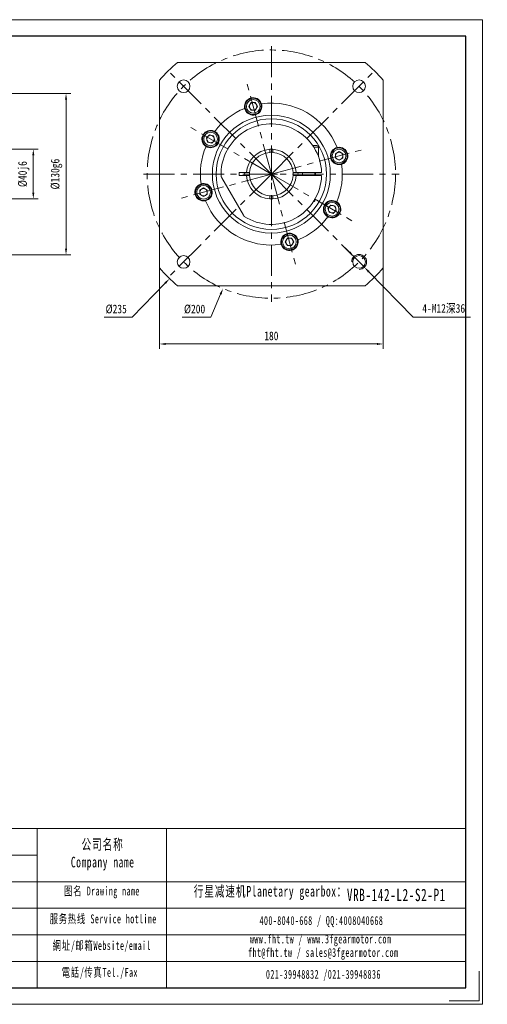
# Model space of a CAD drawing. Header units: millimetres. Extents: x -24 to 1101, y -76 to 717.
# Tile 5 of 5: x 725 to 1101, y -76 to 717. Entities that reach past the tile are written whole.
import ezdxf

# ---------------------------------------------------------------- set-up
doc = ezdxf.new("R2010")
doc.units = ezdxf.units.MM
doc.header["$LTSCALE"] = 20
doc.linetypes.add('CENTER', pattern=[2, 1.25, -0.25, 0.25, -0.25])
doc.layers.get('0').update_dxf_attribs({"lineweight": 18})
for name, color, linetype, lineweight in [('2细线层', 4, 'Continuous', 18), ('3中心线层', 1, 'CENTER', 18), ('图框_外框线', 7, 'Continuous', 18)]:
    doc.layers.add(name, color=color, linetype=linetype, lineweight=lineweight)
doc.styles.add('TH_GBDIM', font='txt', dxfattribs={"width": 0.8})
doc.styles.add('标准', font='txt', dxfattribs={"width": 0.667})
doc.dimstyles.new('TH_GBDIM', dxfattribs={"dimscale": 2, "dimtxt": 3.5, "dimasz": 2.5, "dimexe": 2, "dimexo": 0, "dimgap": 1.5, "dimtad": 1, "dimdec": 1, "dimdsep": 46, "dimtxsty": 'TH_GBDIM', "dimcen": 2.5, "dimdle": 5, "dimclrd": 4, "dimclre": 4, "dimclrt": 3, "dimadec": 0, "dimazin": 0, "dimtfac": 0.714286, "dimtdec": 1, "dimtmove": 0, "dimatfit": 3, "dimfxl": 1, "dimtolj": 1, "dimarcsym": 0})

# ---------------------------------------------------------------- blocks, each defined once
blk = doc.blocks.new('*X11')
at = {"transparency": 16777216}
for points in [[(991.12, 530.83), (989.93, 529.67), (994.01, 526.67)], [(1006.48, 515.08), (1005.28, 513.92), (1002.39, 518.08)]]:
    blk.add_hatch(color=4, dxfattribs=at).paths.add_polyline_path(points, flags=0)
at = {"color": 4, "transparency": 16777216}
for p, q in [((990.52, 530.25), (987.03, 533.83)), ((994.01, 526.67), (1002.39, 518.08)), ((1041.65, 477.81), (1005.88, 514.5)), ((1087.93, 477.81), (1041.65, 477.81))]:
    blk.add_line(p, q, dxfattribs=at)
at = {"color": 3, "transparency": 16777216, "insert": (1066.29, 484.58), "char_height": 7, "width": 70.2489, "attachment_point": 5, "style": 'TH_GBDIM'}
blk.add_mtext('4-M12深36', dxfattribs=at)
blk = doc.blocks.new('*X12')
at = {"transparency": 16777216}
blk.add_hatch(color=4, dxfattribs=at).paths.add_polyline_path([(841.45, 505.88), (842.65, 504.72), (845.54, 508.89)], flags=0)
at = {"color": 4, "transparency": 16777216}
for p, q in [((927.49, 588.09), (927.49, 598.09)), ((922.49, 593.09), (932.49, 593.09)), ((815.28, 477.81), (842.05, 505.3)), ((792.82, 477.81), (815.28, 477.81))]:
    blk.add_line(p, q, dxfattribs=at)
at = {"color": 3, "transparency": 16777216, "insert": (802.55, 484.31), "char_height": 7, "width": 30.5511, "attachment_point": 5, "style": 'TH_GBDIM'}
blk.add_mtext('%%C235', dxfattribs=at)
blk = doc.blocks.new('*X13')
at = {"transparency": 16777216}
for points in [[(842.49, 457.09), (842.49, 455.43), (837.49, 456.26)], [(1012.49, 457.09), (1012.49, 455.43), (1017.49, 456.26)]]:
    blk.add_hatch(color=4, dxfattribs=at).paths.add_polyline_path(points, flags=0)
at = {"color": 4, "transparency": 16777216}
for p, q in [((837.49, 517.55), (837.49, 452.26)), ((1017.49, 517.55), (1017.49, 452.26)), ((842.49, 456.26), (1012.49, 456.26))]:
    blk.add_line(p, q, dxfattribs=at)
at = {"color": 3, "transparency": 16777216, "insert": (927.49, 462.76), "char_height": 7, "width": 21.28, "attachment_point": 5, "style": 'TH_GBDIM'}
blk.add_mtext('180', dxfattribs=at)
blk = doc.blocks.new('*X14')
at = {"transparency": 16777216}
blk.add_hatch(color=4, dxfattribs=at).paths.add_polyline_path([(885.88, 496.68), (887.41, 496.03), (888.59, 500.96)], flags=0)
at = {"color": 4, "transparency": 16777216}
for p, q in [((927.49, 588.09), (927.49, 598.09)), ((922.49, 593.09), (932.49, 593.09)), ((878.81, 477.81), (886.65, 496.36)), ((855.55, 477.81), (878.81, 477.81))]:
    blk.add_line(p, q, dxfattribs=at)
at = {"color": 3, "transparency": 16777216, "insert": (865.68, 484.31), "char_height": 7, "width": 30.7378, "attachment_point": 5, "style": 'TH_GBDIM'}
blk.add_mtext('%%C200', dxfattribs=at)
blk = doc.blocks.new('*X19')
at = {"transparency": 16777216}
for points in [[(734.96, 608.09), (736.63, 608.09), (735.79, 613.09)], [(734.96, 578.09), (736.63, 578.09), (735.79, 573.09)]]:
    blk.add_hatch(color=4, dxfattribs=at).paths.add_polyline_path(points, flags=0)
at = {"color": 4, "transparency": 16777216}
for p, q in [((706.53, 613.09), (739.79, 613.09)), ((735.79, 578.09), (735.79, 608.09)), ((706.53, 573.09), (739.79, 573.09))]:
    blk.add_line(p, q, dxfattribs=at)
at = {"color": 3, "transparency": 16777216, "insert": (728.13, 593.09), "char_height": 7, "width": 38.64, "attachment_point": 5, "rotation": 90, "style": 'TH_GBDIM'}
blk.add_mtext('%%C40j6', dxfattribs=at)
blk = doc.blocks.new('*X20')
at = {"transparency": 16777216}
for points in [[(761.3, 653.09), (762.97, 653.09), (762.14, 658.09)], [(761.3, 533.09), (762.97, 533.09), (762.14, 528.09)]]:
    blk.add_hatch(color=4, dxfattribs=at).paths.add_polyline_path(points, flags=0)
at = {"color": 4, "transparency": 16777216}
for p, q in [((625.73, 658.09), (766.14, 658.09)), ((762.14, 533.09), (762.14, 653.09)), ((625.73, 528.09), (766.14, 528.09))]:
    blk.add_line(p, q, dxfattribs=at)
at = {"color": 3, "transparency": 16777216, "insert": (754.47, 593.09), "char_height": 7, "width": 46.6044, "attachment_point": 5, "rotation": 90, "style": 'TH_GBDIM'}
blk.add_mtext('%%C130g6', dxfattribs=at)

msp = doc.modelspace()

# ---------------------------------------------------------------- linework, layer by layer
at = {"color": 7, "linetype": 'Continuous', "lineweight": 15}
for p, q in [((1003.03, 683.09), (851.95, 683.09)), ((837.49, 668.63), (837.49, 517.55)), ((1017.49, 517.55), (1017.49, 668.63)), ((911.13, 650.66), (909.4, 647.66)), ((914.6, 650.66), (911.13, 650.66)), ((916.33, 647.66), (914.6, 650.66)), ((909.4, 647.66), (911.13, 644.66)), ((911.13, 644.66), (914.6, 644.66)), ((914.6, 644.66), (916.33, 647.66)), ((877.66, 624.68), (875.21, 622.23)), ((875.21, 622.23), (876.11, 618.89)), ((876.11, 618.89), (879.46, 617.99)), ((881.01, 623.79), (877.66, 624.68)), ((879.46, 617.99), (881.91, 620.44)), ((881.91, 620.44), (881.01, 623.79)), ((926.24, 613.05), (926.24, 612.55)), ((926.24, 611.12), (926.24, 612.55)), ((926.24, 611.12), (926.24, 610.54)), ((928.74, 613.05), (928.74, 612.55)), ((928.74, 612.55), (928.74, 611.12)), ((928.74, 611.12), (928.74, 610.54)), ((964.24, 616.09), (960.83, 616.09)), ((961.65, 614.84), (965.49, 614.84)), ((965.49, 614.84), (965.49, 607.1)), ((982.06, 611.17), (979.06, 609.44)), ((985.06, 609.44), (982.06, 611.17)), ((979.06, 609.44), (979.06, 605.98)), ((979.06, 605.98), (982.06, 604.25)), ((982.06, 604.25), (985.06, 605.98)), ((985.06, 605.98), (985.06, 609.44)), ((887.6, 590.19), (905.03, 559.99)), ((901.49, 591.84), (901.49, 594.34)), ((901.49, 594.34), (906.53, 594.34)), ((906.53, 591.84), (901.49, 591.84)), ((908.03, 594.34), (909.46, 594.34)), ((909.46, 591.84), (908.03, 591.84)), ((945.52, 594.34), (946.95, 594.34)), ((946.95, 591.84), (945.52, 591.84)), ((948.45, 594.34), (967.47, 594.34)), ((967.47, 591.84), (948.45, 591.84)), ((952.49, 594.34), (952.49, 591.84)), ((962.49, 594.34), (962.49, 591.84)), ((872.92, 581.93), (869.92, 580.2)), ((869.92, 580.2), (869.92, 576.73)), ((875.92, 580.2), (872.92, 581.93)), ((875.92, 576.73), (875.92, 580.2)), ((869.92, 576.73), (872.92, 575)), ((872.92, 575), (875.92, 576.73)), ((926.24, 575.63), (926.24, 575.05)), ((926.24, 573.63), (926.24, 575.05)), ((926.24, 573.63), (926.24, 573.13)), ((928.74, 575.63), (928.74, 575.05)), ((928.74, 575.05), (928.74, 573.63)), ((928.74, 573.63), (928.74, 573.13)), ((961.49, 571.09), (962.09, 571.09)), ((962.49, 571.49), (961.75, 571.49)), ((962.49, 572.71), (962.49, 571.49)), ((975.52, 568.18), (973.07, 565.73)), ((973.07, 565.73), (973.97, 562.39)), ((978.87, 567.29), (975.52, 568.18)), ((977.32, 561.49), (979.77, 563.94)), ((979.77, 563.94), (978.87, 567.29)), ((973.97, 562.39), (977.32, 561.49)), ((940.38, 541.51), (938.65, 538.51)), ((943.85, 541.51), (940.38, 541.51)), ((945.58, 538.51), (943.85, 541.51)), ((938.65, 538.51), (940.38, 535.51)), ((940.38, 535.51), (943.85, 535.51)), ((943.85, 535.51), (945.58, 538.51)), ((851.95, 503.09), (1003.03, 503.09))]:
    msp.add_line(p, q, dxfattribs=at)
for points in [[(926.24, 613.05), (927.49, 613.09), (928.74, 613.05)], [(962.97, 591.84), (962.99, 593.09), (962.97, 594.34)], [(928.74, 573.13), (927.49, 573.09), (926.24, 573.13)]]:
    msp.add_lwpolyline(points, dxfattribs=at)
for centre, radius in [((856.78, 663.8), 5.1), ((998.2, 663.8), 5.1), ((912.87, 647.66), 6.5), ((912.87, 647.66), 5.5), ((927.49, 593.09), 47.5), ((927.49, 593.09), 44.5), ((878.56, 621.34), 6.5), ((878.56, 621.34), 5.5), ((982.06, 607.71), 6.5), ((982.06, 607.71), 5.5), ((872.92, 578.46), 6.5), ((872.92, 578.46), 5.5), ((976.42, 564.84), 6.5), ((976.42, 564.84), 5.5), ((942.11, 538.51), 6.5), ((942.11, 538.51), 5.5), ((856.78, 522.38), 5.1), ((998.2, 522.38), 5.1)]:
    msp.add_circle(centre, radius, dxfattribs=at)
for centre, radius, start, end in [((927.49, 593.09), 117.5, 130.00775, 139.99225), ((927.49, 593.09), 117.5, 40.00775, 49.99225), ((912.87, 647.66), 7, 20.97017, 189.02983), ((912.87, 647.66), 3, 90, 150), ((912.87, 647.66), 3, 30, 90), ((927.49, 593.09), 57.15, 112.03203, 142.96797), ((912.87, 647.66), 7, 193.19807, 202.64642), ((912.87, 647.66), 7, 202.64642, 7.35358), ((912.87, 647.66), 3, 150, 210), ((912.87, 647.66), 3, 210, 270), ((912.87, 647.66), 3, 270, 330), ((912.87, 647.66), 3, 330, 30), ((927.49, 593.09), 57.15, 22.03203, 97.96797), ((912.87, 647.66), 7, 7.35358, 16.80193), ((878.56, 621.34), 7, 65.97017, 234.02983), ((878.56, 621.34), 7, 247.64642, 52.35358), ((878.56, 621.34), 7, 52.35358, 61.80193), ((927.49, 593.09), 40.5, 1.76867, 182.73396), ((878.56, 621.34), 3, 135, 195), ((878.56, 621.34), 3, 195, 255), ((878.56, 621.34), 3, 75, 135), ((878.56, 621.34), 3, 255, 315), ((878.56, 621.34), 3, 15, 75), ((878.56, 621.34), 3, 315, 15), ((927.49, 593.09), 57.15, 157.03203, 187.96797), ((878.56, 621.34), 7, 238.19807, 247.64642), ((927.49, 593.09), 20, 93.58332, 176.41668), ((927.49, 593.09), 17.6, 85.92727, 94.07273), ((927.49, 593.09), 20, 3.58332, 86.41668), ((964.24, 614.84), 1.25, 0, 90), ((982.06, 607.71), 7, 112.64642, 277.35358), ((982.06, 607.71), 7, 103.19807, 112.64642), ((982.06, 607.71), 3, 60, 120), ((982.06, 607.71), 7, 290.97017, 99.02983), ((927.49, 593.09), 17.5, 94.09604, 175.90396), ((927.49, 593.09), 17.5, 4.09604, 85.90396), ((982.06, 607.71), 3, 120, 180), ((982.06, 607.71), 3, 180, 240), ((982.06, 607.71), 3, 240, 300), ((982.06, 607.71), 3, 0, 60), ((982.06, 607.71), 3, 300, 0), ((927.49, 593.09), 57.15, 337.03203, 7.96797), ((982.06, 607.71), 7, 277.35358, 286.80193), ((927.49, 593.09), 40.5, 237.26604, 358.23133), ((927.49, 593.09), 21.5, 176.66697, 183.33303), ((927.49, 593.09), 20, 183.58332, 266.41668), ((927.49, 593.09), 17.6, 175.92727, 184.07273), ((927.49, 593.09), 17.5, 184.09604, 265.90396), ((927.49, 593.09), 17.5, 274.09604, 355.90396), ((927.49, 593.09), 20, 273.58332, 356.41668), ((927.49, 593.09), 17.6, 355.92727, 4.07273), ((927.49, 593.09), 21.5, 356.66697, 3.33303), ((872.92, 578.46), 7, 110.97017, 279.02983), ((872.92, 578.46), 3, 120, 180), ((872.92, 578.46), 7, 97.35358, 106.80193), ((872.92, 578.46), 3, 60, 120), ((872.92, 578.46), 7, 292.64642, 97.35358), ((872.92, 578.46), 3, 360, 60), ((872.92, 578.46), 3, 180, 240), ((872.92, 578.46), 3, 240, 300), ((872.92, 578.46), 3, 300, 360), ((872.92, 578.46), 7, 283.19807, 292.64642), ((927.49, 593.09), 57.15, 202.03203, 277.96797), ((927.49, 593.09), 17.6, 265.92727, 274.07273), ((976.42, 564.84), 7, 67.64642, 232.35358), ((976.42, 564.84), 7, 58.19807, 67.64642), ((976.42, 564.84), 3, 135, 195), ((976.42, 564.84), 3, 195, 255), ((976.42, 564.84), 7, 245.97017, 54.02983), ((976.42, 564.84), 3, 75, 135), ((976.42, 564.84), 3, 15, 75), ((976.42, 564.84), 3, 315, 15), ((927.49, 593.09), 57.15, 292.03203, 322.96797), ((976.42, 564.84), 7, 232.35358, 241.80193), ((976.42, 564.84), 3, 255, 315), ((942.11, 538.51), 7, 22.64642, 187.35358), ((942.11, 538.51), 7, 200.97017, 9.02983), ((942.11, 538.51), 3, 150, 210), ((942.11, 538.51), 3, 90, 150), ((942.11, 538.51), 3, 30, 90), ((942.11, 538.51), 3, 330, 30), ((942.11, 538.51), 7, 13.19807, 22.64642), ((942.11, 538.51), 7, 187.35358, 196.80193), ((942.11, 538.51), 3, 210, 270), ((942.11, 538.51), 3, 270, 330), ((927.49, 593.09), 117.5, 220.00775, 229.99225), ((927.49, 593.09), 117.5, 310.00775, 319.99225)]:
    msp.add_arc(centre, radius, start, end, dxfattribs=at)
for points in [[(906.05, 646.06), (905.95, 646.56)], [(919.4, 650.17), (919.57, 649.69)], [(881.41, 627.73), (881.87, 627.51)], [(874.87, 615.39), (874.45, 615.67)], [(980.47, 614.53), (980.97, 614.62)], [(984.57, 601.17), (984.09, 601.01)], [(887.04, 591.16), (887.6, 590.19)], [(906.53, 594.34), (907.53, 594.34)], [(907.53, 591.84), (906.53, 591.84)], [(907.53, 594.34), (908.03, 594.34)], [(908.03, 591.84), (907.53, 591.84)], [(909.46, 594.34), (910.03, 594.34)], [(910.03, 591.84), (909.46, 591.84)], [(944.95, 594.34), (945.52, 594.34)], [(945.52, 591.84), (944.95, 591.84)], [(946.95, 594.34), (947.45, 594.34)], [(947.45, 591.84), (946.95, 591.84)], [(947.45, 594.34), (948.45, 594.34)], [(948.45, 591.84), (947.45, 591.84)], [(967.47, 594.34), (967.97, 594.34)], [(967.97, 591.84), (967.47, 591.84)], [(870.41, 585), (870.89, 585.16)], [(874.51, 571.65), (874.01, 571.55)], [(962.49, 571.49), (962.09, 571.09)], [(980.11, 570.79), (980.53, 570.5)], [(905.03, 559.99), (905.59, 559.02)], [(973.57, 558.44), (973.11, 558.67)], [(948.93, 540.11), (949.03, 539.61)], [(935.58, 536.01), (935.41, 536.49)]]:
    msp.add_open_spline(points, degree=1, dxfattribs=at)
at = {"layer": '2细线层'}
msp.add_arc((998.2, 522.38), 6, 270, 180, dxfattribs=at)
at = {"layer": '3中心线层'}
for p, q in [((927.49, 696.09), (927.49, 490.09)), ((927.49, 593.09), (844.76, 675.82)), ((927.49, 593.09), (1010.22, 675.82)), ((927.49, 593.09), (907.57, 667.44)), ((927.49, 593.09), (860.83, 631.57)), ((927.49, 593.09), (1001.84, 613.01)), ((824.49, 593.09), (1030.49, 593.09)), ((927.49, 593.09), (844.76, 510.36)), ((927.49, 593.09), (853.14, 573.17)), ((927.49, 593.09), (1010.22, 510.36)), ((927.49, 593.09), (947.41, 518.74)), ((927.49, 593.09), (994.15, 554.6))]:
    msp.add_line(p, q, dxfattribs=at)
msp.add_circle((927.49, 593.09), 100, dxfattribs=at)
at = {"layer": '图框_外框线'}
for p, q in [((75.05, 65.91), (1084.16, 65.91)), ((738.9, 65.91), (738.9, -62.26)), ((843.09, 65.91), (843.09, -62.26)), ((171.75, 44.53), (738.9, 44.53)), ((75.05, 23.14), (1084.16, 23.14)), ((171.75, 1.75), (1084.16, 1.75)), ((171.75, -19.63), (1084.16, -19.63)), ((171.75, -41.02), (1084.16, -41.02))]:
    msp.add_line(p, q, dxfattribs=at)
at = {"layer": '图框_外框线', "color": 3}
msp.add_lwpolyline([(-24.02, -75.62), (1097.51, -75.62), (1097.51, 717.47), (-24.02, 717.47)], close=True, dxfattribs=at)
at = {"layer": '图框_外框线', "color": 3, "lineweight": 25}
msp.add_lwpolyline([(42.74, -62.26), (1084.16, -62.26), (1084.16, 704.12), (42.74, 704.12)], close=True, dxfattribs=at)
at = {"layer": '图框_外框线', "color": 3}
msp.add_lwpolyline([(1094.84, -48.91), (1094.84, -72.95), (1070.81, -72.95)], dxfattribs=at)

# ---------------------------------------------------------------- texts
at = {"layer": '图框_外框线', "color": 1, "attachment_point": 2, "style": '标准'}
for s, insert, char_height, width in [('\\T1.1;公司名称\\PCompany name', (791.65, 57.47), 8.5545, 110.754), ('\\T1.1;图名 Drawing name', (791.07, 19.2), 7.1287, 91.1673), ('\\T1.1;  行星减速机Planetary gearbox：', (922.49, 19.75), 8.5545, 134.542), ('\\T1.1;\\pxt5;VRB-142-L2-S2-P1', (1028.18, 17.48), 9.9802, 72.631), ('\\T1.1;服务热线 Service hotline', (792.08, -3.22), 7.1287, 101.5691), ('\\T1.1;400-8040-668 / QQ:4008040668', (967.81, -4.58), 7.1287, 207.5563), ('\\T1.1;網址/邮箱Website/email', (790.97, -24.7), 7.1287, 105.7239), ('\\T1.1;www.fht.tw / www.3fgearmotor.com ', (967.15, -19.43), 7.1287, 207.79), ('\\T1.1;\\pxt12;fht@fht.tw / sales@3fgearmotor.com ', (969.32, -30.29), 7.1287, 207.79), ('\\T1.1;電話/传真Tel./Fax', (789.37, -46.34), 7.1287, 106.9954), ('\\T1.1;021-39948832 /021-39948836 ', (969.4, -47.9), 7.1287, 158.6634)]:
    msp.add_mtext(s, dxfattribs=dict(at, insert=insert, char_height=char_height, width=width))

# ---------------------------------------------------------------- dimensions: what is measured, and where the dimension line sits
for p1, p2, picture, middle in [((966.39, 685.21), (888.59, 500.96), '*X14', (878.81, 477.81)), ((1009.44, 677.29), (845.54, 508.89), '*X12', (815.28, 477.81))]:
    dim = msp.add_diameter_dim_2p(p1=p1, p2=p2, dimstyle='TH_GBDIM', override={"dimtih": 1, "dimtoh": 1, "dimpost": '%%C<>', "dimsah": 1, "dimtofl": 0, "dimtzin": 0})
    dim.commit()
    dim.dimension.update_dxf_attribs({"geometry": picture, "text_midpoint": middle, "dimtype": 163})
for base, p1, p2, text, picture, middle in [((762.14, 658.09), (625.73, 528.09), (625.73, 658.09), '%%C<>g6', '*X20', (762.14, 593.09)), ((735.79, 613.09), (706.53, 573.09), (706.53, 613.09), '%%C<>j6', '*X19', (735.79, 593.09))]:
    dim = msp.add_linear_dim(base=base, p1=p1, p2=p2, angle=90, text=text, dimstyle='TH_GBDIM', override={"dimsah": 1, "dimtzin": 0})
    dim.commit()
    dim.dimension.update_dxf_attribs({"geometry": picture, "text_midpoint": middle, "dimtype": 160})
dim = msp.add_diameter_dim_2p(p1=(994.01, 526.67), p2=(1002.39, 518.08), text='4-M12深36', dimstyle='TH_GBDIM', override={"dimtoh": 1, "dimpost": '%%C<>', "dimsah": 1, "dimtzin": 0})
dim.commit()
dim.dimension.update_dxf_attribs({"geometry": '*X11', "text_midpoint": (1041.65, 477.81), "dimtype": 163})
dim = msp.add_linear_dim(base=(1017.49, 456.26), p1=(837.49, 517.55), p2=(1017.49, 517.55), dimstyle='TH_GBDIM', override={"dimsah": 1, "dimtzin": 0})
dim.commit()
dim.dimension.update_dxf_attribs({"geometry": '*X13', "text_midpoint": (927.49, 462.76)})

doc.saveas('drawing.dxf')
